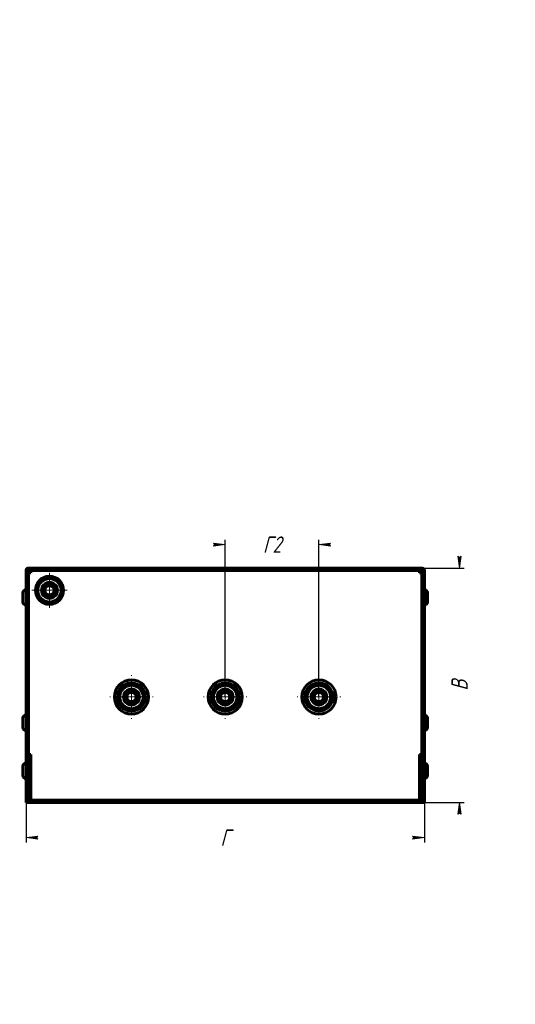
# Model space of a CAD drawing. Header units: millimetres. Extents: x 0 to 594, y 0 to 420.
# Tile 2 of 2: x 382 to 594, y 0 to 420. Entities that reach past the tile are written whole.
import ezdxf

# ---------------------------------------------------------------- set-up
doc = ezdxf.new("R2010")
doc.units = ezdxf.units.MM
for name, pattern in [('K5LT_AXLED', [12, 7.5, -1.5, 1.5, -1.5]), ('K5LT_BASIC', [0]), ('K5LT_THIN', [0])]:
    doc.linetypes.add(name, pattern=pattern)
doc.layers.add('Системный слой', color=7, linetype='Continuous')
doc.styles.add('KDIMTEXTSTYLE', font='GOST_AU.SHX', dxfattribs={"width": 0.96, "oblique": 15, "height": 5})
doc.dimstyles.new('KDIMSTYLE (1.00)', dxfattribs={"dimtxt": 5, "dimasz": 1, "dimexe": 2, "dimexo": 0, "dimgap": 1, "dimtad": 1, "dimtxsty": 'KDIMTEXTSTYLE', "dimsah": 1, "dimcen": 0, "dimdle": 1, "dimadec": 0, "dimazin": 0, "dimtfac": 0.667, "dimtmove": 0, "dimatfit": 3, "dimfxl": 1, "dimtvp": 1, "dimtolj": 1, "dimtzin": 0, "dimarcsym": 0})

# ---------------------------------------------------------------- blocks, each defined once
blk = doc.blocks.new('U32')
at = {"layer": 'Системный слой', "color": 150, "linetype": 'K5LT_BASIC', "lineweight": 60, "true_color": 0x0080ff}
for p, q in [((556.4684507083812, 99.59118870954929), (556.4684507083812, 101.6411887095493)), ((556.4684507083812, 97.54118870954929), (556.4684507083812, 99.59118870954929))]:
    blk.add_line(p, q, dxfattribs=at)
blk = doc.blocks.new('U33')
at = {"layer": 'Системный слой', "color": 150, "linetype": 'K5LT_BASIC', "lineweight": 60, "true_color": 0x0080ff}
for p, q in [((556.4684507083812, 173.5911887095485), (556.4684507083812, 175.6411887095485)), ((556.4684507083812, 171.5411887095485), (556.4684507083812, 173.5911887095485))]:
    blk.add_line(p, q, dxfattribs=at)
blk = doc.blocks.new('U34')
at = {"layer": 'Системный слой', "color": 150, "linetype": 'K5LT_BASIC', "lineweight": 60, "true_color": 0x0080ff}
for p, q in [((387.1684507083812, 184.0911887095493), (387.1686507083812, 184.0911887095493)), ((553.1682507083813, 184.0911887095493), (553.1684507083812, 184.0911887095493))]:
    blk.add_line(p, q, dxfattribs=at)
blk = doc.blocks.new('U35')
at = {"layer": 'Системный слой', "color": 150, "linetype": 'K5LT_BASIC', "lineweight": 60, "true_color": 0x0080ff}
for p, q in [((556.4684507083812, 120.091188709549), (556.4684507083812, 122.141188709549)), ((556.4684507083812, 118.041188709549), (556.4684507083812, 120.091188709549))]:
    blk.add_line(p, q, dxfattribs=at)
blk = doc.blocks.new('KDIMARROW_01')
at = {"layer": 'Системный слой'}
blk.add_hatch(color=0, dxfattribs=at).paths.add_polyline_path([(0, 0), (-5, 0.658262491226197), (-4.5, 5.51091059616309e-16), (-5, -0.6582624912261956)])
at = {"layer": 'Системный слой', "color": 0, "linetype": 'K5LT_THIN', "lineweight": 18}
for p, q in [((-4.5, 5.51091059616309e-16), (-5, 0.658262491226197)), ((-5, 0.658262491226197), (0, 0)), ((0, 0), (-5, -0.6582624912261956)), ((-5, -0.6582624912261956), (-4.5, 5.51091059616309e-16)), ((0, 0), (-1, 0))]:
    blk.add_line(p, q, dxfattribs=at)
blk = doc.blocks.new('U36')
at = {"layer": 'Системный слой', "color": 30, "linetype": 'K5LT_AXLED', "lineweight": 18, "true_color": 0xff8000}
for q in [(395.1684507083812, 184.5911887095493), (387.1684507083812, 176.5911887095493), (403.1684507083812, 176.5911887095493), (395.1684507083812, 168.5911887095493)]:
    blk.add_line((395.1684507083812, 176.5911887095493), q, dxfattribs=at)
blk = doc.blocks.new('U37')
at = {"layer": 'Системный слой', "color": 30, "linetype": 'K5LT_AXLED', "lineweight": 18, "true_color": 0xff8000}
for q in [(430.1684507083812, 140.3911887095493), (420.8684507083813, 131.0911887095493), (439.4684507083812, 131.0911887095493), (430.1684507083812, 121.7911887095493)]:
    blk.add_line((430.1684507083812, 131.0911887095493), q, dxfattribs=at)
blk = doc.blocks.new('U38')
at = {"layer": 'Системный слой', "color": 30, "linetype": 'K5LT_AXLED', "lineweight": 18, "true_color": 0xff8000}
for q in [(470.1684507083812, 140.3911887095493), (460.8684507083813, 131.0911887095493), (479.4684507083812, 131.0911887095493), (470.1684507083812, 121.7911887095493)]:
    blk.add_line((470.1684507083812, 131.0911887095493), q, dxfattribs=at)
blk = doc.blocks.new('U39')
at = {"layer": 'Системный слой', "color": 30, "linetype": 'K5LT_AXLED', "lineweight": 18, "true_color": 0xff8000}
for q in [(510.1684507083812, 140.3911887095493), (500.8684507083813, 131.0911887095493), (519.4684507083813, 131.0911887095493), (510.1684507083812, 121.7911887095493)]:
    blk.add_line((510.1684507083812, 131.0911887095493), q, dxfattribs=at)

msp = doc.modelspace()

# ---------------------------------------------------------------- linework, layer by layer
at = {"layer": 'Системный слой', "color": 150, "linetype": 'K5LT_BASIC', "lineweight": 60, "true_color": 0x0080ff}
for p, q in [((385.1684507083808, 87.09118870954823), (385.1684507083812, 185.0909887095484)), ((386.1684507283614, 87.09118870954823), (386.1684507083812, 185.0909887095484)), ((386.1686507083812, 186.0911887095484), (554.1682507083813, 186.0911887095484)), ((386.1686507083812, 185.0911887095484), (554.1682507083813, 185.0911887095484)), ((387.1684507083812, 184.0911887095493), (387.1684507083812, 185.0911887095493)), ((387.1684507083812, 185.0911887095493), (387.1686507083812, 184.0909887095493)), ((553.1682507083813, 184.0909887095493), (553.1684507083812, 185.0911887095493)), ((553.1684507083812, 185.0911887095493), (553.1684507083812, 184.0911887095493)), ((554.1684507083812, 185.0909887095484), (554.1684506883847, 87.09118870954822)), ((555.1684507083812, 185.0909887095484), (555.1684507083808, 87.09118870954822)), ((386.1684507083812, 184.0911887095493), (387.1684507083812, 184.0911887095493)), ((387.1686507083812, 184.0909887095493), (386.1684507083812, 184.0911887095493)), ((387.1684507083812, 184.0909887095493), (387.1684507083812, 184.0911887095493)), ((387.1684507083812, 184.0911887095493), (387.1686507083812, 184.0909887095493)), ((387.1686507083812, 184.0909887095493), (387.1684507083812, 184.0911887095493)), ((390.8383236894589, 179.0911887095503), (392.2816993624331, 181.5911887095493)), ((392.2816993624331, 181.5911887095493), (395.1684507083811, 181.5911887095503)), ((395.1684507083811, 181.5911887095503), (398.0552020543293, 181.5911887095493)), ((398.0552020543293, 181.5911887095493), (399.4985777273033, 179.0911887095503)), ((554.1684507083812, 184.0911887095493), (553.1682507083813, 184.0909887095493)), ((553.1682507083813, 184.0909887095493), (553.1684507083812, 184.0911887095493)), ((553.1684507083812, 184.0911887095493), (553.1682507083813, 184.0909887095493)), ((553.1684507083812, 184.0911887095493), (554.1684507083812, 184.0911887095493)), ((553.1684507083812, 184.0911887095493), (553.1684507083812, 184.0909887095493)), ((389.3949480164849, 176.5911887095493), (390.8383236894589, 179.0911887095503)), ((390.8383236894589, 174.0911887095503), (389.3949480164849, 176.5911887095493)), ((399.4985777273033, 179.0911887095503), (400.9419534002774, 176.5911887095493)), ((400.9419534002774, 176.5911887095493), (399.4985777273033, 174.0911887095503)), ((383.8684507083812, 175.6411887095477), (383.8684507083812, 171.5411887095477)), ((392.2816993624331, 171.5911887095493), (390.8383236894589, 174.0911887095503)), ((399.4985777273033, 174.0911887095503), (398.0552020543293, 171.5911887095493)), ((395.168450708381, 171.5911887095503), (392.2816993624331, 171.5911887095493)), ((398.0552020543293, 171.5911887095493), (395.168450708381, 171.5911887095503)), ((425.8383236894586, 133.5911887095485), (427.2816993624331, 136.0911887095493)), ((427.2816993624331, 136.0911887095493), (430.1684507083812, 136.0911887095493)), ((430.1684507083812, 136.0911887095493), (433.0552020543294, 136.0911887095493)), ((433.0552020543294, 136.0911887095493), (434.4985777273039, 133.5911887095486)), ((465.8383236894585, 133.5911887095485), (467.2816993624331, 136.0911887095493)), ((467.2816993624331, 136.0911887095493), (470.1684507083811, 136.0911887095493)), ((470.1684507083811, 136.0911887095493), (473.0552020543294, 136.0911887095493)), ((473.0552020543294, 136.0911887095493), (474.4985777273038, 133.5911887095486)), ((505.8383236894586, 133.5911887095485), (507.2816993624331, 136.0911887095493)), ((507.2816993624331, 136.0911887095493), (510.1684507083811, 136.0911887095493)), ((510.1684507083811, 136.0911887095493), (513.0552020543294, 136.0911887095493)), ((513.0552020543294, 136.0911887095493), (514.4985777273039, 133.5911887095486)), ((424.394948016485, 131.0911887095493), (425.8383236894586, 133.5911887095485)), ((425.8383236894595, 128.5911887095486), (424.394948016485, 131.0911887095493)), ((434.4985777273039, 133.5911887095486), (435.9419534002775, 131.0911887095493)), ((435.9419534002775, 131.0911887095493), (434.498577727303, 128.5911887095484)), ((464.394948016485, 131.0911887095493), (465.8383236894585, 133.5911887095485)), ((465.8383236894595, 128.5911887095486), (464.394948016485, 131.0911887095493)), ((474.4985777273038, 133.5911887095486), (475.9419534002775, 131.0911887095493)), ((475.9419534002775, 131.0911887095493), (474.498577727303, 128.5911887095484)), ((504.394948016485, 131.0911887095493), (505.8383236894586, 133.5911887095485)), ((505.8383236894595, 128.5911887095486), (504.394948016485, 131.0911887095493)), ((514.4985777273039, 133.5911887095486), (515.9419534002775, 131.0911887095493)), ((515.9419534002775, 131.0911887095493), (514.498577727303, 128.5911887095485)), ((427.2816993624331, 126.0911887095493), (425.8383236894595, 128.5911887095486)), ((430.1684507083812, 126.0911887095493), (427.2816993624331, 126.0911887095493)), ((433.0552020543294, 126.0911887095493), (430.1684507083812, 126.0911887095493)), ((434.498577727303, 128.5911887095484), (433.0552020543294, 126.0911887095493)), ((467.2816993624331, 126.0911887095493), (465.8383236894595, 128.5911887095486)), ((470.1684507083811, 126.0911887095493), (467.2816993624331, 126.0911887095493)), ((473.0552020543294, 126.0911887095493), (470.1684507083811, 126.0911887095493)), ((474.498577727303, 128.5911887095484), (473.0552020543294, 126.0911887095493)), ((507.2816993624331, 126.0911887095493), (505.8383236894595, 128.5911887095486)), ((510.1684507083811, 126.0911887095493), (507.2816993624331, 126.0911887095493)), ((513.0552020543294, 126.0911887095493), (510.1684507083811, 126.0911887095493)), ((514.498577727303, 128.5911887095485), (513.0552020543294, 126.0911887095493)), ((383.8684507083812, 122.1411887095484), (383.8684507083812, 118.0411887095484)), ((386.1684507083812, 106.5911887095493), (387.1686507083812, 106.5911887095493)), ((387.1684507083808, 106.0911887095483), (386.1684507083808, 106.0911887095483)), ((387.1684507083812, 106.5911887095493), (387.1684507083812, 87.09118870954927)), ((387.1684507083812, 106.5911887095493), (387.1686507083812, 106.5911887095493)), ((553.1682507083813, 106.5911887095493), (554.1684507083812, 106.5911887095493)), ((553.1682507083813, 106.5911887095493), (553.1684507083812, 106.5911887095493)), ((553.1684507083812, 87.0911887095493), (553.1684507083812, 106.5911887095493)), ((553.1684507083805, 106.0911887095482), (554.1684507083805, 106.0911887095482)), ((383.8684507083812, 101.6411887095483), (383.8684507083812, 97.54118870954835)), ((385.1684507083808, 87.09118870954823), (385.1684507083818, 86.09118870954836)), ((391.1684507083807, 87.09118870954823), (385.1684507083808, 87.09118870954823)), ((391.1684507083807, 86.09118870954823), (385.1684507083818, 86.09118870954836)), ((391.1684507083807, 87.09118870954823), (391.1684507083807, 86.09118870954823)), ((549.1684507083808, 87.09118870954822), (391.1684507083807, 87.09118870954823)), ((549.1684507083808, 86.09118870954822), (391.1684507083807, 86.09118870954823)), ((555.1684507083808, 87.09118870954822), (549.1684507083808, 87.09118870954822)), ((549.1684507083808, 87.09118870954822), (549.1684507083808, 86.09118870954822)), ((555.1684507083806, 86.09118870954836), (549.1684507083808, 86.09118870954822)), ((555.1684507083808, 87.09118870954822), (555.1684507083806, 86.09118870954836))]:
    msp.add_line(p, q, dxfattribs=at)
for centre, radius in [((395.1684507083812, 176.5911887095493), 6), ((395.1684507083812, 176.5911887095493), 3.375), ((395.1684507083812, 176.5911887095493), 3), ((395.1684507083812, 176.5911887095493), 2), ((430.1684507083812, 131.0911887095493), 7.3), ((430.1684507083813, 131.0911887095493), 6), ((430.1684507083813, 131.0911887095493), 3.375), ((470.1684507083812, 131.0911887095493), 7.3), ((470.1684507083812, 131.0911887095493), 6), ((470.1684507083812, 131.0911887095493), 3.375), ((510.1684507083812, 131.0911887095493), 7.3), ((510.1684507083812, 131.0911887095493), 6), ((510.1684507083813, 131.0911887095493), 3.375), ((430.1684507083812, 131.0911887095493), 3), ((430.1684507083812, 131.0911887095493), 2), ((470.1684507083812, 131.0911887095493), 3), ((470.1684507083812, 131.0911887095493), 2), ((510.1684507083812, 131.0911887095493), 3), ((510.1684507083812, 131.0911887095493), 2)]:
    msp.add_circle(centre, radius, dxfattribs=at)
for centre, radius, start, end in [((386.1686507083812, 185.0909887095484), 1.000200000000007, 90, 180), ((386.1686507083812, 185.0909887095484), 0.0002000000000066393, 90, 180), ((554.1682507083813, 185.0909887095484), 1.0002, 0, 90), ((554.1682507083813, 185.0909887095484), 0.0001999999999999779, 0, 90), ((395.168450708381, 176.5911887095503), 5, 89.99999999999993, 150), ((395.168450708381, 176.5911887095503), 5, 30.00000000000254, 89.9999999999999), ((385.1684507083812, 175.6411887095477), 1.300000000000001, 90.00000000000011, 180), ((395.168450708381, 176.5911887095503), 5.000000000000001, 150, 210.0000000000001), ((395.168450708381, 176.5911887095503), 5, 329.9999999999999, 30.00000000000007), ((555.1684507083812, 175.6411887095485), 1.300000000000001, 0, 89.9999999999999), ((395.168450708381, 176.5911887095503), 5, 210, 270), ((395.168450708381, 176.5911887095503), 5, 270, 329.9999999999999), ((385.1684507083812, 171.5411887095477), 1.300000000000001, 180, 269.9999999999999), ((555.1684507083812, 171.5411887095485), 1.300000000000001, 270.0000000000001, 0), ((430.1684507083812, 131.0911887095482), 5, 90, 150), ((430.1684507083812, 131.0911887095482), 5, 30.00000000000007, 90), ((470.1684507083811, 131.0911887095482), 5, 90, 150), ((470.1684507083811, 131.0911887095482), 5, 30.00000000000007, 90), ((510.1684507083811, 131.0911887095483), 5, 90, 150), ((510.1684507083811, 131.0911887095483), 5, 30.00000000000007, 90), ((430.1684507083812, 131.0911887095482), 5.000000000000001, 150, 209.9999999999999), ((430.1684507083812, 131.0911887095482), 5, 329.9999999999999, 30.00000000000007), ((470.1684507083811, 131.0911887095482), 5.000000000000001, 150, 209.9999999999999), ((470.1684507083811, 131.0911887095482), 5, 329.9999999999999, 30.00000000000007), ((510.1684507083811, 131.0911887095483), 5.000000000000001, 150, 209.9999999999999), ((510.1684507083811, 131.0911887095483), 5, 329.9999999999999, 30.00000000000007), ((430.1684507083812, 131.0911887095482), 5, 209.9999999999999, 270.0000000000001), ((430.1684507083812, 131.0911887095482), 5, 270.0000000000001, 329.9999999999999), ((470.1684507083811, 131.0911887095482), 5, 209.9999999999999, 270.0000000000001), ((470.1684507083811, 131.0911887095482), 5, 270.0000000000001, 329.9999999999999), ((510.1684507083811, 131.0911887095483), 5, 209.9999999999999, 270.0000000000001), ((510.1684507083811, 131.0911887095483), 5, 270.0000000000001, 329.9999999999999), ((385.1684507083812, 122.1411887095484), 1.300000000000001, 90.00000000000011, 180), ((555.1684507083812, 122.141188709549), 1.300000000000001, 0, 89.9999999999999), ((385.1684507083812, 118.0411887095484), 1.300000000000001, 180, 269.9999999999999), ((555.1684507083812, 118.041188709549), 1.300000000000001, 270.0000000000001, 0), ((385.1684507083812, 101.6411887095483), 1.300000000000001, 90.00000000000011, 180), ((555.1684507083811, 101.6411887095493), 1.300000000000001, 0, 89.9999999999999), ((385.1684507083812, 97.54118870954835), 1.300000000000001, 180, 269.9999999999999), ((555.1684507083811, 97.54118870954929), 1.300000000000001, 270.0000000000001, 0)]:
    msp.add_arc(centre, radius, start, end, dxfattribs=at)
at = {"layer": 'Системный слой', "color": 7, "linetype": 'K5LT_THIN', "lineweight": 18}
for centre in [(395.1684507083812, 176.5911887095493), (430.1684507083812, 131.0911887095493), (470.1684507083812, 131.0911887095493), (510.1684507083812, 131.0911887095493)]:
    msp.add_arc(centre, 2.458734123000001, 70, 340, dxfattribs=at)

# ---------------------------------------------------------------- block references
at = {"layer": 'Системный слой'}
for name in ['U36', 'U34', 'U33', 'U37', 'U38', 'U39', 'U35', 'U32']:
    msp.add_blockref(name, (0, 0), dxfattribs=at)

# ---------------------------------------------------------------- dimensions: what is measured, and where the dimension line sits
at = {"layer": 'Системный слой', "color": 7}
for base, p1, p2, location, text in [((470.1684507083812, 196.0911887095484), (510.1684507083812, 131.0911887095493), (470.1684507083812, 131.0911887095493), (490.1684507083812, 196.0911887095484), '\\H5.0;\\W0.965;\\Q15;\\H5.0;\\W0.965;\\Q15;\\Q15;\\H7.00;Г2\\Q15;\\H5.00;'), ((555.1684507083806, 71.09118870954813), (385.1684507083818, 86.09118870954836), (555.1684507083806, 86.09118870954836), (470.1684507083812, 71.09118870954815), '\\H5.0;\\W0.965;\\Q15;\\H5.0;\\W0.965;\\Q15;\\Q15;\\H7.00;Г\\Q15;\\H5.00;')]:
    msp.add_linear_dim(base=base, p1=p1, p2=p2, location=location, text=text, dimstyle='KDIMSTYLE (1.00)', override={"dimexo": 0, "dimblk1": 'KDIMARROW_01', "dimblk2": 'KDIMARROW_01', "dimse1": 0, "dimse2": 0, "dimclrt": 7, "dimtolj": 1}, dxfattribs=at).render()
msp.add_linear_dim(base=(570.1684507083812, 86.09118870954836), p1=(554.1682507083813, 186.0911887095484), p2=(555.1684507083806, 86.09118870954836), angle=90, location=(570.1684507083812, 136.0911887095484), text='\\H5.0;\\W0.965;\\Q15;\\H5.0;\\W0.965;\\Q15;\\Q15;\\H7.00;В\\Q15;\\H5.00;', dimstyle='KDIMSTYLE (1.00)', override={"dimexo": 0, "dimblk1": 'KDIMARROW_01', "dimblk2": 'KDIMARROW_01', "dimse1": 0, "dimse2": 0, "dimclrt": 7, "dimtolj": 1}, dxfattribs=at).render()

doc.saveas('drawing.dxf')
